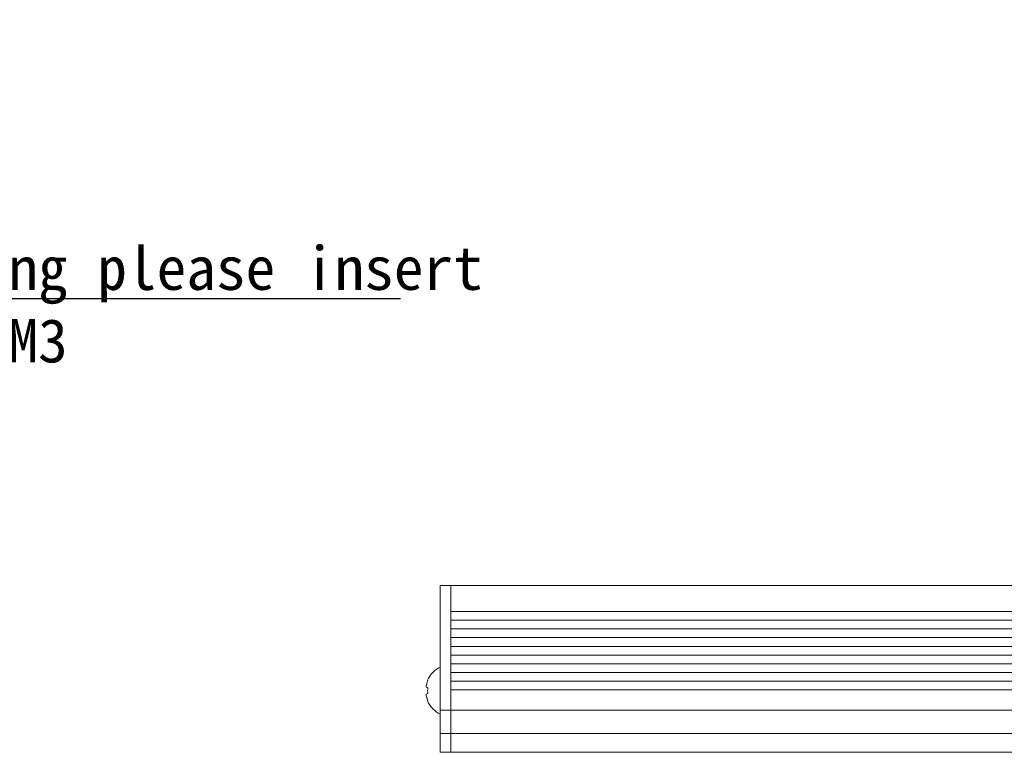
# Model space of a CAD drawing. Header units: millimetres. Extents: x -201 to 202, y 143 to 428.
# Tile 3 of 24: x -90 to -23, y 223 to 274. Entities that reach past the tile are written whole.
import ezdxf
from ezdxf import colors
from ezdxf.entities.mleader import LeaderData, LeaderLine
from ezdxf.math import Vec2, Vec3

# ---------------------------------------------------------------- set-up
doc = ezdxf.new("R2010")
doc.units = ezdxf.units.MM
doc.header["$LTSCALE"] = 0.25
for name, color, linetype, lineweight in [('BASE', 7, 'Continuous', 20), ('DIMENSION', 6, 'Continuous', 9), ('MXB8146', 7, 'Continuous', 20), ('SIDE PLATE', 7, 'Continuous', 20)]:
    doc.layers.add(name, color=color, linetype=linetype, lineweight=lineweight)
doc.styles.add('VS Standard', font='msgothic.ttc', dxfattribs={"height": 3})

msp = doc.modelspace()

# ---------------------------------------------------------------- linework, layer by layer
at = {"layer": 'BASE'}
for p, q in [((-60.7039, 234.9557), (39.2961, 234.9557)), ((-60.7039, 234.9557), (-60.7039, 223.4557)), ((39.2961, 233.1557), (-60.7039, 233.1557)), ((-60.7039, 232.5557), (39.2961, 232.5557)), ((39.2961, 231.9557), (-60.7039, 231.9557)), ((-60.7039, 231.3557), (39.2961, 231.3557)), ((39.2961, 230.7557), (-60.7039, 230.7557)), ((-60.7039, 230.1557), (39.2961, 230.1557)), ((39.2961, 229.5557), (-60.7039, 229.5557)), ((-60.7039, 228.9557), (39.2961, 228.9557)), ((39.2961, 228.3557), (-60.7039, 228.3557)), ((-60.7039, 227.7557), (39.2961, 227.7557)), ((39.2961, 226.3557), (-60.7039, 226.3557)), ((-60.7039, 224.7557), (39.2961, 224.7557)), ((39.2961, 223.4557), (-60.7039, 223.4557))]:
    msp.add_line(p, q, dxfattribs=at)
at = {"layer": 'MXB8146'}
for p, q in [((-61.4539, 229.3307), (-61.4539, 226.0807)), ((-62.2976, 228.4138), (-62.3092, 228.417)), ((-62.2976, 227.9138), (-62.4216, 227.9471)), ((-62.4216, 227.4644), (-62.2976, 227.4976)), ((-62.3092, 226.9945), (-62.2976, 226.9976))]:
    msp.add_line(p, q, dxfattribs=at)
for centre, radius, start, end in [((-60.6336, 227.7057), 1.8203, 116.784996, 157.000817), ((-60.5814, 227.7079), 1.8557, 157.639247, 172.593484), ((-60.4435, 227.7057), 1.8657, 173.595632, 186.404368), ((-60.5814, 227.7036), 1.8557, 187.406516, 202.360753), ((-60.6336, 227.7057), 1.8203, 202.999183, 243.215004)]:
    msp.add_arc(centre, radius, start, end, dxfattribs=at)
at = {"layer": 'SIDE PLATE'}
for p, q in [((-61.4539, 234.9557), (-60.7039, 234.9557)), ((-61.4539, 223.4557), (-61.4539, 234.9557)), ((-60.7039, 234.9557), (-60.7039, 223.4557)), ((-60.7039, 226.3557), (-61.4539, 226.3557)), ((-61.4539, 224.7557), (-60.7039, 224.7557)), ((-60.7039, 223.4557), (-61.4539, 223.4557))]:
    msp.add_line(p, q, dxfattribs=at)

# ---------------------------------------------------------------- leaders
at = {"layer": 'DIMENSION'}
ml = msp.add_multileader_mtext('Standard', dxfattribs=at)
ml.set_content('For fixing please insert\\PHex Nut M3', style='VS Standard')
ml.set_leader_properties()
ml.build(insert=Vec2(0, 0))
ml.multileader.update_dxf_attribs({"text_left_attachment_type": 6, "text_right_attachment_type": 6, "dogleg_length": 1, "arrow_head_size": 2})
ctx = ml.context
ctx.base_point, ctx.char_height, ctx.arrow_head_size, ctx.landing_gap_size, ctx.plane_origin = Vec3(-108.4947, 254.7092), 3, 2, 1, Vec3(-161.9327, 106.3902)
ctx.left_attachment, ctx.right_attachment = 6, 6
notes = []
notes.append((ctx, [(0, (1, 1, 0), (-116.4947, 254.7092), (1, 0), 8, [(0, [(-127.1528, 276.3548)], 0, [])])]))
ctx.mtext.insert = Vec3(-107.4947, 258.3092)
for ctx, leaders in notes:
    for number, flags, end, landing, length, lines in leaders:
        leader = LeaderData()
        leader.index, (leader.has_last_leader_line, leader.has_dogleg_vector, leader.attachment_direction) = number, flags
        leader.last_leader_point, leader.dogleg_vector, leader.dogleg_length = Vec3(end), Vec3(landing), length
        for number, points, colour, breaks in lines:
            line = LeaderLine()
            line.index, line.vertices, line.color, line.breaks = number, Vec3.list(points), colors.encode_raw_color(colour), breaks
            leader.lines.append(line)
        ctx.leaders.append(leader)

doc.saveas('drawing.dxf')
